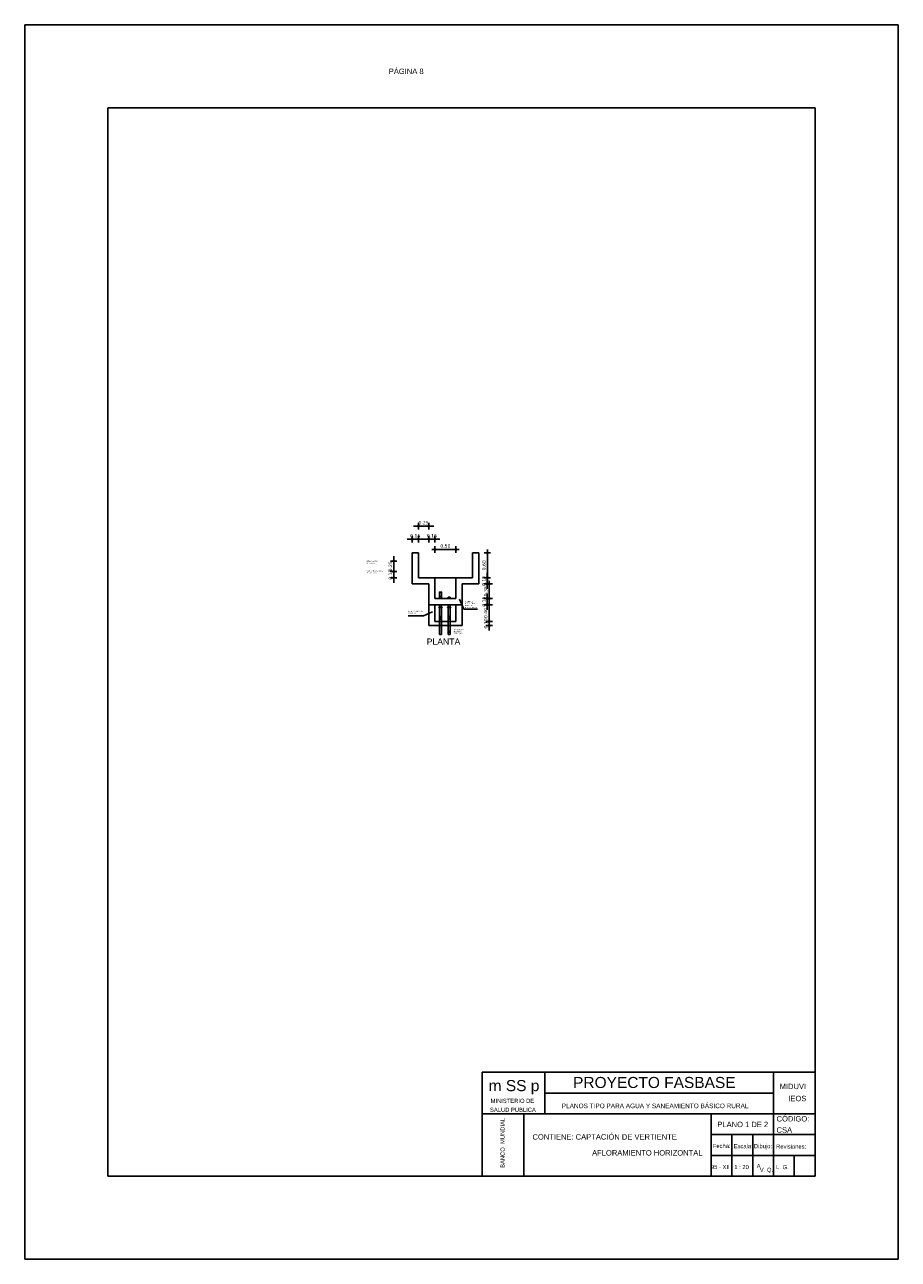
# Model space of a CAD drawing. Header units: metres. Extents: x 2029 to 4131, y 3282 to 4383.
# Tile 10 of 26: x 2209 to 2230, y 4353 to 4383. Entities that reach past the tile are written whole.
import ezdxf
from ezdxf.enums import TextEntityAlignment as Align

# ---------------------------------------------------------------- set-up
doc = ezdxf.new("R2010")
doc.units = ezdxf.units.M
for name, color, linetype in [('Cota', 7, 'Continuous'), ('Cotas', 7, 'Continuous'), ('Dibujo', 7, 'Continuous'), ('Plano', 1, 'Continuous'), ('Texto', 170, 'Continuous')]:
    doc.layers.add(name, color=color, linetype=linetype)
doc.styles.add('Annotative', font='arial.ttf')
doc.styles.get("Standard").update_dxf_attribs({"font": 'arial.ttf'})
doc.styles.add('verdana', font='verdana.ttf')
doc.dimstyles.new('ISO', dxfattribs={"dimtxt": 0.08, "dimasz": 0.06, "dimexe": 0.1, "dimexo": 0.1, "dimgap": 0.04, "dimtad": 1, "dimzin": 1, "dimdsep": 46, "dimtxsty": 'verdana', "dimblk1": 'PAB', "dimblk2": 'PAB', "dimsah": 1, "dimcen": 0, "dimse1": 1, "dimse2": 1, "dimclrd": 7, "dimclre": 8, "dimclrt": 7, "dimadec": 0, "dimazin": 0, "dimtfac": 1, "dimtix": 1, "dimtmove": 0, "dimatfit": 3, "dimldrblk": 'PAB', "dimfxl": 0.1, "dimtvp": 1, "dimtolj": 1, "dimtzin": 1, "dimarcsym": 0})

# ---------------------------------------------------------------- blocks, each defined once
blk = doc.blocks.new('PAB')
at = {"layer": 'Cotas'}
for p, q in [((-1.3, 0), (1.3, 0)), ((0, 1.3), (0, -1.3))]:
    blk.add_line(p, q, dxfattribs=at)
at = {"layer": 'Cotas', "const_width": 0.6}
blk.add_lwpolyline([(-0.3, 0, 1), (0.3, 0, 1)], format="xyb", close=True, dxfattribs=at)
blk = doc.blocks.new('*D1003')
at = {"layer": 'Cota', "color": 7, "lineweight": -2, "transparency": 16777216}
blk.add_line((2220.001, 4370.201), (2220.001, 4369.721), dxfattribs=at)
at = {"layer": 'Defpoints', "color": 0, "transparency": 16777216}
for p in [(2219.792, 4370.261), (2219.792, 4369.661), (2220.001, 4369.661)]:
    blk.add_point(p, dxfattribs=at)
at = {"layer": 'Cota', "color": 7, "lineweight": -2, "transparency": 16777216, "xscale": 0.06, "yscale": 0.06, "zscale": 0.06}
for p, rotation in [((2220.001, 4370.261), 90), ((2220.001, 4369.661), 270)]:
    blk.add_blockref('PAB', p, dxfattribs=dict(at, rotation=rotation))
at = {"layer": 'Cota', "color": 7, "transparency": 16777216, "insert": (2219.919, 4369.961), "char_height": 0.08, "attachment_point": 5, "rotation": 90, "style": 'verdana'}
blk.add_mtext('\\A1;0.60', dxfattribs=at)
blk = doc.blocks.new('*D1004')
at = {"layer": 'Cota', "color": 7, "lineweight": -2, "transparency": 16777216}
for p, q in [((2219.997, 4369.721), (2219.997, 4369.781)), ((2219.997, 4369.661), (2219.997, 4369.511)), ((2219.997, 4369.451), (2219.997, 4369.391))]:
    blk.add_line(p, q, dxfattribs=at)
at = {"layer": 'Defpoints', "color": 0, "transparency": 16777216}
for p in [(2219.792, 4369.661), (2219.792, 4369.511), (2219.997, 4369.511)]:
    blk.add_point(p, dxfattribs=at)
at = {"layer": 'Cota', "color": 7, "lineweight": -2, "transparency": 16777216, "xscale": 0.06, "yscale": 0.06, "zscale": 0.06}
for p, rotation in [((2219.997, 4369.661), 270), ((2219.997, 4369.511), 90)]:
    blk.add_blockref('PAB', p, dxfattribs=dict(at, rotation=rotation))
at = {"layer": 'Cota', "color": 7, "transparency": 16777216, "insert": (2219.915, 4369.586), "char_height": 0.08, "attachment_point": 5, "rotation": 90, "style": 'verdana'}
blk.add_mtext('\\A1;0.15', dxfattribs=at)
blk = doc.blocks.new('*D1005')
at = {"layer": 'Cota', "color": 7, "lineweight": -2, "transparency": 16777216}
blk.add_line((2220.043, 4369.451), (2220.043, 4369.221), dxfattribs=at)
at = {"layer": 'Defpoints', "color": 0, "transparency": 16777216}
for p in [(2219.792, 4369.511), (2219.792, 4369.161), (2220.043, 4369.161)]:
    blk.add_point(p, dxfattribs=at)
at = {"layer": 'Cota', "color": 7, "lineweight": -2, "transparency": 16777216, "xscale": 0.06, "yscale": 0.06, "zscale": 0.06}
for p, rotation in [((2220.043, 4369.511), 90), ((2220.043, 4369.161), 270)]:
    blk.add_blockref('PAB', p, dxfattribs=dict(at, rotation=rotation))
at = {"layer": 'Cota', "color": 7, "transparency": 16777216, "insert": (2219.961, 4369.336), "char_height": 0.08, "attachment_point": 5, "rotation": 90, "style": 'verdana'}
blk.add_mtext('\\A1;0.35', dxfattribs=at)
blk = doc.blocks.new('*D1006')
at = {"layer": 'Cota', "color": 7, "lineweight": -2, "transparency": 16777216}
for p, q in [((2219.997, 4369.221), (2219.997, 4369.281)), ((2219.997, 4369.161), (2219.997, 4369.011)), ((2219.997, 4368.951), (2219.997, 4368.891))]:
    blk.add_line(p, q, dxfattribs=at)
at = {"layer": 'Defpoints', "color": 0, "transparency": 16777216}
for p in [(2219.242, 4369.161), (2219.242, 4369.011), (2219.997, 4369.011)]:
    blk.add_point(p, dxfattribs=at)
at = {"layer": 'Cota', "color": 7, "lineweight": -2, "transparency": 16777216, "xscale": 0.06, "yscale": 0.06, "zscale": 0.06}
for p, rotation in [((2219.997, 4369.161), 270), ((2219.997, 4369.011), 90)]:
    blk.add_blockref('PAB', p, dxfattribs=dict(at, rotation=rotation))
at = {"layer": 'Cota', "color": 7, "transparency": 16777216, "insert": (2219.915, 4369.086), "char_height": 0.08, "attachment_point": 5, "rotation": 90, "style": 'verdana'}
blk.add_mtext('\\A1;0.15', dxfattribs=at)
blk = doc.blocks.new('*D1007')
at = {"layer": 'Cota', "color": 7, "lineweight": -2, "transparency": 16777216}
blk.add_line((2220.043, 4368.951), (2220.043, 4368.671), dxfattribs=at)
at = {"layer": 'Defpoints', "color": 0, "transparency": 16777216}
for p in [(2219.242, 4369.011), (2219.242, 4368.611), (2220.043, 4368.611)]:
    blk.add_point(p, dxfattribs=at)
at = {"layer": 'Cota', "color": 7, "lineweight": -2, "transparency": 16777216, "xscale": 0.06, "yscale": 0.06, "zscale": 0.06}
for p, rotation in [((2220.043, 4369.011), 90), ((2220.043, 4368.611), 270)]:
    blk.add_blockref('PAB', p, dxfattribs=dict(at, rotation=rotation))
at = {"layer": 'Cota', "color": 7, "transparency": 16777216, "insert": (2219.961, 4368.811), "char_height": 0.08, "attachment_point": 5, "rotation": 90, "style": 'verdana'}
blk.add_mtext('\\A1;0.40', dxfattribs=at)
blk = doc.blocks.new('*D1008')
at = {"layer": 'Cota', "color": 7, "lineweight": -2, "transparency": 16777216}
for p, q in [((2220.043, 4368.671), (2220.043, 4368.731)), ((2220.043, 4368.611), (2220.043, 4368.511)), ((2220.043, 4368.451), (2220.043, 4368.391))]:
    blk.add_line(p, q, dxfattribs=at)
at = {"layer": 'Defpoints', "color": 0, "transparency": 16777216}
for p in [(2219.242, 4368.611), (2219.392, 4368.511), (2220.043, 4368.511)]:
    blk.add_point(p, dxfattribs=at)
at = {"layer": 'Cota', "color": 7, "lineweight": -2, "transparency": 16777216, "xscale": 0.06, "yscale": 0.06, "zscale": 0.06}
for p, rotation in [((2220.043, 4368.611), 270), ((2220.043, 4368.511), 90)]:
    blk.add_blockref('PAB', p, dxfattribs=dict(at, rotation=rotation))
at = {"layer": 'Cota', "color": 7, "transparency": 16777216, "insert": (2219.961, 4368.561), "char_height": 0.08, "attachment_point": 5, "rotation": 90, "style": 'verdana'}
blk.add_mtext('\\A1;0.10', dxfattribs=at)
blk = doc.blocks.new('*D1009')
at = {"layer": 'Cota', "color": 7, "lineweight": -2, "transparency": 16777216}
for p, q in [((2217.75, 4370.121), (2217.75, 4370.181)), ((2217.75, 4369.811), (2217.75, 4370.061)), ((2217.75, 4369.751), (2217.75, 4369.691))]:
    blk.add_line(p, q, dxfattribs=at)
at = {"layer": 'Defpoints', "color": 0, "transparency": 16777216}
for p in [(2217.75, 4370.061), (2218.192, 4370.061), (2218.192, 4369.811)]:
    blk.add_point(p, dxfattribs=at)
at = {"layer": 'Cota', "color": 7, "lineweight": -2, "transparency": 16777216, "xscale": 0.06, "yscale": 0.06, "zscale": 0.06}
for p, rotation in [((2217.75, 4370.061), 270), ((2217.75, 4369.811), 90)]:
    blk.add_blockref('PAB', p, dxfattribs=dict(at, rotation=rotation))
at = {"layer": 'Cota', "color": 7, "transparency": 16777216, "insert": (2217.669, 4369.936), "char_height": 0.08, "attachment_point": 5, "rotation": 90, "style": 'verdana'}
blk.add_mtext('\\A1;0.25', dxfattribs=at)
blk = doc.blocks.new('*D1010')
at = {"layer": 'Cota', "color": 7, "lineweight": -2, "transparency": 16777216}
for p, q in [((2217.75, 4369.871), (2217.75, 4369.931)), ((2217.75, 4369.811), (2217.75, 4369.661)), ((2217.75, 4369.601), (2217.75, 4369.541))]:
    blk.add_line(p, q, dxfattribs=at)
at = {"layer": 'Defpoints', "color": 0, "transparency": 16777216}
for p in [(2218.192, 4369.811), (2217.75, 4369.661), (2218.192, 4369.661)]:
    blk.add_point(p, dxfattribs=at)
at = {"layer": 'Cota', "color": 7, "lineweight": -2, "transparency": 16777216, "xscale": 0.06, "yscale": 0.06, "zscale": 0.06}
for p, rotation in [((2217.75, 4369.811), 270), ((2217.75, 4369.661), 90)]:
    blk.add_blockref('PAB', p, dxfattribs=dict(at, rotation=rotation))
at = {"layer": 'Cota', "color": 7, "transparency": 16777216, "insert": (2217.669, 4369.736), "char_height": 0.08, "attachment_point": 5, "rotation": 90, "style": 'verdana'}
blk.add_mtext('\\A1;0.15', dxfattribs=at)
blk = doc.blocks.new('*D1011')
at = {"layer": 'Cota', "color": 7, "lineweight": -2, "transparency": 16777216}
for p, q in [((2218.132, 4370.589), (2218.072, 4370.589)), ((2218.192, 4370.589), (2218.342, 4370.589)), ((2218.402, 4370.589), (2218.462, 4370.589))]:
    blk.add_line(p, q, dxfattribs=at)
at = {"layer": 'Defpoints', "color": 0, "transparency": 16777216}
for p in [(2218.342, 4370.589), (2218.192, 4370.261), (2218.342, 4370.261)]:
    blk.add_point(p, dxfattribs=at)
at = {"layer": 'Cota', "color": 7, "lineweight": -2, "transparency": 16777216, "xscale": 0.06, "yscale": 0.06, "zscale": 0.06}
blk.add_blockref('PAB', (2218.192, 4370.589), dxfattribs=at)
at = {"layer": 'Cota', "color": 7, "lineweight": -2, "transparency": 16777216, "xscale": 0.06, "yscale": 0.06, "zscale": 0.06, "rotation": 180}
blk.add_blockref('PAB', (2218.342, 4370.589), dxfattribs=at)
at = {"layer": 'Cota', "color": 7, "transparency": 16777216, "insert": (2218.267, 4370.671), "char_height": 0.08, "attachment_point": 5, "style": 'verdana'}
blk.add_mtext('\\A1;0.15', dxfattribs=at)
blk = doc.blocks.new('*D1012')
at = {"layer": 'Cota', "color": 7, "lineweight": -2, "transparency": 16777216}
for p, q in [((2218.282, 4370.903), (2218.222, 4370.903)), ((2218.342, 4370.903), (2218.592, 4370.903)), ((2218.652, 4370.903), (2218.712, 4370.903))]:
    blk.add_line(p, q, dxfattribs=at)
at = {"layer": 'Defpoints', "color": 0, "transparency": 16777216}
for p in [(2218.592, 4370.903), (2218.342, 4369.511), (2218.592, 4369.511)]:
    blk.add_point(p, dxfattribs=at)
at = {"layer": 'Cota', "color": 7, "lineweight": -2, "transparency": 16777216, "xscale": 0.06, "yscale": 0.06, "zscale": 0.06}
blk.add_blockref('PAB', (2218.342, 4370.903), dxfattribs=at)
at = {"layer": 'Cota', "color": 7, "lineweight": -2, "transparency": 16777216, "xscale": 0.06, "yscale": 0.06, "zscale": 0.06, "rotation": 180}
blk.add_blockref('PAB', (2218.592, 4370.903), dxfattribs=at)
at = {"layer": 'Cota', "color": 7, "transparency": 16777216, "insert": (2218.467, 4370.985), "char_height": 0.08, "attachment_point": 5, "style": 'verdana'}
blk.add_mtext('\\A1;0.25', dxfattribs=at)
blk = doc.blocks.new('*D1013')
at = {"layer": 'Cota', "color": 7, "lineweight": -2, "transparency": 16777216}
for p, q in [((2218.532, 4370.589), (2218.472, 4370.589)), ((2218.592, 4370.589), (2218.742, 4370.589)), ((2218.802, 4370.589), (2218.862, 4370.589))]:
    blk.add_line(p, q, dxfattribs=at)
at = {"layer": 'Defpoints', "color": 0, "transparency": 16777216}
for p in [(2218.742, 4370.589), (2218.592, 4369.511), (2218.742, 4369.511)]:
    blk.add_point(p, dxfattribs=at)
at = {"layer": 'Cota', "color": 7, "lineweight": -2, "transparency": 16777216, "xscale": 0.06, "yscale": 0.06, "zscale": 0.06}
blk.add_blockref('PAB', (2218.592, 4370.589), dxfattribs=at)
at = {"layer": 'Cota', "color": 7, "lineweight": -2, "transparency": 16777216, "xscale": 0.06, "yscale": 0.06, "zscale": 0.06, "rotation": 180}
blk.add_blockref('PAB', (2218.742, 4370.589), dxfattribs=at)
at = {"layer": 'Cota', "color": 7, "transparency": 16777216, "insert": (2218.667, 4370.671), "char_height": 0.08, "attachment_point": 5, "style": 'verdana'}
blk.add_mtext('\\A1;0.15', dxfattribs=at)
blk = doc.blocks.new('*D1014')
at = {"layer": 'Cota', "color": 7, "lineweight": -2, "transparency": 16777216}
blk.add_line((2218.802, 4370.342), (2219.182, 4370.342), dxfattribs=at)
at = {"layer": 'Defpoints', "color": 0, "transparency": 16777216}
for p in [(2219.242, 4370.342), (2218.742, 4369.661), (2219.242, 4369.661)]:
    blk.add_point(p, dxfattribs=at)
at = {"layer": 'Cota', "color": 7, "lineweight": -2, "transparency": 16777216, "xscale": 0.06, "yscale": 0.06, "zscale": 0.06, "rotation": 180}
blk.add_blockref('PAB', (2218.742, 4370.342), dxfattribs=at)
at = {"layer": 'Cota', "color": 7, "lineweight": -2, "transparency": 16777216, "xscale": 0.06, "yscale": 0.06, "zscale": 0.06}
blk.add_blockref('PAB', (2219.242, 4370.342), dxfattribs=at)
at = {"layer": 'Cota', "color": 7, "transparency": 16777216, "insert": (2218.992, 4370.424), "char_height": 0.08, "attachment_point": 5, "style": 'verdana'}
blk.add_mtext('\\A1;0.50', dxfattribs=at)

msp = doc.modelspace()

# ---------------------------------------------------------------- linework, layer by layer
at = {"layer": 'Dibujo', "color": 0, "linetype": 'ByBlock'}
for p, q in [((2208.879, 4382.965), (2229.879, 4382.965)), ((2208.879, 4353.265), (2208.879, 4382.965)), ((2208.879, 4382.965), (2211.879, 4382.965)), ((2208.879, 4382.965), (2211.379, 4382.965)), ((2229.879, 4382.965), (2229.879, 4353.265)), ((2210.879, 4380.965), (2210.879, 4355.265)), ((2227.879, 4380.965), (2210.879, 4380.965)), ((2227.879, 4380.965), (2227.879, 4355.265)), ((2219.879, 4357.765), (2219.879, 4355.265)), ((2227.879, 4357.765), (2219.879, 4357.765)), ((2221.379, 4357.765), (2221.379, 4356.765)), ((2226.879, 4355.265), (2226.879, 4357.765)), ((2226.879, 4357.265), (2221.379, 4357.265)), ((2227.879, 4356.765), (2219.879, 4356.765)), ((2220.879, 4356.765), (2220.879, 4355.265)), ((2220.879, 4355.265), (2220.879, 4356.765)), ((2225.379, 4355.265), (2225.379, 4356.765)), ((2227.879, 4356.265), (2225.379, 4356.265)), ((2225.879, 4355.265), (2225.879, 4356.265)), ((2226.379, 4355.265), (2226.379, 4356.265)), ((2227.879, 4355.765), (2225.379, 4355.765)), ((2227.379, 4355.265), (2227.379, 4355.765)), ((2227.879, 4355.265), (2210.879, 4355.265)), ((2229.879, 4353.265), (2208.879, 4353.265))]:
    msp.add_line(p, q, dxfattribs=at)
at = {"layer": 'Plano'}
for p, q in [((2218.192, 4370.061), (2218.192, 4370.261)), ((2218.192, 4370.261), (2218.342, 4370.261)), ((2218.192, 4369.811), (2218.192, 4370.061)), ((2218.342, 4370.261), (2218.342, 4369.661)), ((2219.642, 4370.261), (2219.642, 4369.661)), ((2219.642, 4370.261), (2219.792, 4370.261)), ((2219.792, 4370.261), (2219.792, 4369.661)), ((2218.192, 4369.661), (2218.192, 4369.811)), ((2218.192, 4369.511), (2218.192, 4369.661)), ((2218.342, 4369.511), (2218.192, 4369.511)), ((2218.342, 4369.661), (2219.642, 4369.661)), ((2218.592, 4369.511), (2218.342, 4369.511)), ((2218.592, 4369.661), (2218.742, 4369.661)), ((2218.592, 4369.011), (2218.592, 4369.511)), ((2218.742, 4369.661), (2218.742, 4369.511)), ((2218.742, 4369.511), (2218.742, 4369.161)), ((2219.242, 4369.161), (2219.242, 4369.661)), ((2219.642, 4369.511), (2219.392, 4369.511)), ((2219.392, 4369.511), (2219.392, 4369.161)), ((2219.792, 4369.511), (2219.642, 4369.511)), ((2219.792, 4369.661), (2219.792, 4369.511)), ((2218.849, 4369.212), (2218.901, 4369.212)), ((2218.849, 4369.212), (2218.854, 4369.212)), ((2218.854, 4369.212), (2218.854, 4369.161)), ((2218.901, 4369.212), (2218.896, 4369.212)), ((2218.896, 4369.212), (2218.896, 4369.161)), ((2219.061, 4369.161), (2219.061, 4369.192)), ((2219.061, 4369.192), (2219.103, 4369.192)), ((2219.103, 4369.192), (2219.103, 4369.161)), ((2218.742, 4369.011), (2218.592, 4369.011)), ((2218.592, 4368.511), (2218.592, 4369.011)), ((2218.742, 4369.161), (2219.242, 4369.161)), ((2219.242, 4369.011), (2218.742, 4369.011)), ((2218.742, 4369.011), (2218.742, 4368.611)), ((2218.845, 4368.951), (2218.836, 4368.951)), ((2218.854, 4368.955), (2218.845, 4368.955)), ((2218.854, 4369.011), (2218.854, 4368.955)), ((2218.854, 4368.955), (2218.896, 4368.955)), ((2218.854, 4368.943), (2218.854, 4368.868)), ((2218.896, 4368.955), (2218.896, 4369.011)), ((2218.896, 4368.955), (2218.905, 4368.955)), ((2218.896, 4368.868), (2218.896, 4368.943)), ((2218.905, 4368.951), (2218.914, 4368.951)), ((2219.052, 4368.951), (2219.043, 4368.951)), ((2219.061, 4368.955), (2219.052, 4368.955)), ((2219.061, 4369.011), (2219.061, 4368.955)), ((2219.061, 4368.955), (2219.103, 4368.955)), ((2219.061, 4368.943), (2219.061, 4368.728)), ((2219.103, 4368.955), (2219.103, 4369.011)), ((2219.103, 4368.955), (2219.112, 4368.955)), ((2219.103, 4368.728), (2219.103, 4368.943)), ((2219.112, 4368.951), (2219.121, 4368.951)), ((2219.392, 4369.011), (2219.242, 4369.011)), ((2219.242, 4368.611), (2219.242, 4369.011)), ((2219.392, 4369.161), (2219.392, 4369.011)), ((2219.392, 4369.011), (2219.392, 4368.611)), ((2218.742, 4368.611), (2219.242, 4368.611)), ((2218.848, 4368.728), (2218.854, 4368.728)), ((2218.854, 4368.868), (2218.854, 4368.728)), ((2218.854, 4368.728), (2218.896, 4368.728)), ((2218.854, 4368.728), (2218.896, 4368.728)), ((2218.854, 4368.728), (2218.896, 4368.728)), ((2218.854, 4368.728), (2218.896, 4368.728)), ((2218.854, 4368.668), (2218.854, 4368.293)), ((2218.896, 4368.728), (2218.896, 4368.868)), ((2218.896, 4368.728), (2218.902, 4368.728)), ((2218.896, 4368.668), (2218.896, 4368.293)), ((2219.103, 4368.728), (2219.061, 4368.728)), ((2219.062, 4368.668), (2219.062, 4368.376)), ((2219.103, 4368.668), (2219.103, 4368.376)), ((2219.392, 4368.611), (2219.392, 4368.511)), ((2219.392, 4368.511), (2218.592, 4368.511)), ((2218.896, 4368.293), (2218.854, 4368.293)), ((2219.062, 4368.376), (2219.056, 4368.376)), ((2219.103, 4368.376), (2219.062, 4368.376)), ((2219.062, 4368.354), (2219.062, 4368.293)), ((2219.062, 4368.293), (2219.103, 4368.293)), ((2219.103, 4368.376), (2219.109, 4368.376)), ((2219.103, 4368.293), (2219.103, 4368.354))]:
    msp.add_line(p, q, dxfattribs=at)
for points in [[(2218.901, 4369.661), (2218.849, 4369.661)], [(2218.849, 4369.212), (2218.849, 4369.315), (2218.901, 4369.315), (2218.901, 4369.212)]]:
    msp.add_lwpolyline(points, dxfattribs=at)
for points in [[(2218.836, 4368.951), (2218.914, 4368.951), (2218.914, 4368.947), (2218.836, 4368.947)], [(2218.845, 4368.955), (2218.905, 4368.955), (2218.905, 4368.951), (2218.845, 4368.951)], [(2218.845, 4368.947), (2218.905, 4368.947), (2218.905, 4368.943), (2218.845, 4368.943)], [(2219.043, 4368.951), (2219.121, 4368.951), (2219.121, 4368.947), (2219.043, 4368.947)], [(2219.052, 4368.955), (2219.112, 4368.955), (2219.112, 4368.951), (2219.052, 4368.951)], [(2219.052, 4368.947), (2219.112, 4368.947), (2219.112, 4368.943), (2219.052, 4368.943)], [(2218.848, 4368.728), (2218.902, 4368.728), (2218.902, 4368.714), (2218.848, 4368.714)], [(2218.848, 4368.728), (2218.902, 4368.728), (2218.902, 4368.714), (2218.848, 4368.714)], [(2218.848, 4368.728), (2218.902, 4368.728), (2218.902, 4368.714), (2218.848, 4368.714)], [(2218.848, 4368.728), (2218.902, 4368.728), (2218.902, 4368.714), (2218.848, 4368.714)], [(2218.848, 4368.682), (2218.902, 4368.682), (2218.902, 4368.668), (2218.848, 4368.668)], [(2218.848, 4368.682), (2218.902, 4368.682), (2218.902, 4368.668), (2218.848, 4368.668)], [(2218.848, 4368.682), (2218.902, 4368.682), (2218.902, 4368.668), (2218.848, 4368.668)], [(2218.848, 4368.682), (2218.902, 4368.682), (2218.902, 4368.668), (2218.848, 4368.668)], [(2218.854, 4368.714), (2218.896, 4368.714), (2218.896, 4368.682), (2218.854, 4368.682)], [(2218.854, 4368.714), (2218.896, 4368.714), (2218.896, 4368.682), (2218.854, 4368.682)], [(2218.854, 4368.714), (2218.896, 4368.714), (2218.896, 4368.682), (2218.854, 4368.682)], [(2218.854, 4368.714), (2218.896, 4368.714), (2218.896, 4368.682), (2218.854, 4368.682)], [(2219.055, 4368.728), (2219.109, 4368.728), (2219.109, 4368.714), (2219.055, 4368.714)], [(2219.055, 4368.728), (2219.109, 4368.728), (2219.109, 4368.714), (2219.055, 4368.714)], [(2219.055, 4368.728), (2219.109, 4368.728), (2219.109, 4368.714), (2219.055, 4368.714)], [(2219.055, 4368.728), (2219.109, 4368.728), (2219.109, 4368.714), (2219.055, 4368.714)], [(2219.055, 4368.682), (2219.109, 4368.682), (2219.109, 4368.668), (2219.055, 4368.668)], [(2219.055, 4368.682), (2219.109, 4368.682), (2219.109, 4368.668), (2219.055, 4368.668)], [(2219.055, 4368.682), (2219.109, 4368.682), (2219.109, 4368.668), (2219.055, 4368.668)], [(2219.055, 4368.682), (2219.109, 4368.682), (2219.109, 4368.668), (2219.055, 4368.668)], [(2219.061, 4368.714), (2219.103, 4368.714), (2219.103, 4368.682), (2219.061, 4368.682)], [(2219.061, 4368.714), (2219.103, 4368.714), (2219.103, 4368.682), (2219.061, 4368.682)], [(2219.061, 4368.714), (2219.103, 4368.714), (2219.103, 4368.682), (2219.061, 4368.682)], [(2219.061, 4368.714), (2219.103, 4368.714), (2219.103, 4368.682), (2219.061, 4368.682)], [(2219.056, 4368.376), (2219.109, 4368.376), (2219.109, 4368.376), (2219.056, 4368.376)], [(2219.056, 4368.376), (2219.109, 4368.376), (2219.109, 4368.368), (2219.056, 4368.368)]]:
    msp.add_lwpolyline(points, close=True, dxfattribs=at)
msp.add_arc((2219.082, 4368.372), 0.0268, 188.7618, 351.2382, dxfattribs=at)
at = {"layer": 'Texto'}
for p, q in [((2219.435, 4368.906), (2219.33, 4369.145)), ((2219.766, 4368.906), (2219.435, 4368.906)), ((2218.096, 4368.745), (2218.467, 4368.745)), ((2218.467, 4368.745), (2218.679, 4368.838))]:
    msp.add_line(p, q, dxfattribs=at)

# ---------------------------------------------------------------- texts
at = {"layer": 'Dibujo', "color": 0, "linetype": 'ByBlock'}
for s, height, p in [('PROYECTO FASBASE', 0.26624, (2222.062, 4357.386)), ('m SS p', 0.2662, (2220.032, 4357.311)), ('PLANOS TIPO PARA AGUA Y SANEAMIENTO BÁSICO RURAL', 0.11076, (2221.79, 4356.901))]:
    msp.add_text(s, height=height, dxfattribs=at).set_placement(p)
at = {"layer": 'Dibujo', "color": 0, "linetype": 'ByBlock', "style": 'Annotative'}
for s, p in [('MIDUVI', (2227.028, 4357.36)), ('IEOS', (2227.236, 4357.069)), ('CÓDIGO:', (2226.954, 4356.581)), ('PLANO 1 DE 2', (2225.53, 4356.445)), ('CSA', (2226.953, 4356.311)), ('CONTIENE: CAPTACIÓN DE VERTIENTE', (2221.085, 4356.145))]:
    msp.add_text(s, height=0.13, dxfattribs=at).set_placement(p)
at = {"layer": 'Dibujo', "color": 0, "linetype": 'ByBlock'}
for s, p in [('MINISTERIO DE', (2220.603, 4357.028)), ('SALUD PÚBLICA', (2220.615, 4356.812)), ('Fecha:', (2225.634, 4355.943)), ('Escala:', (2226.151, 4355.938)), ('Dibujo:', (2226.627, 4355.938)), ('Revisiones:', (2227.304, 4355.927)), ('95 - XII', (2225.601, 4355.436)), ('1 : 20', (2226.113, 4355.434)), ('A', (2226.522, 4355.461)), ('L. G. ', (2227.113, 4355.434)), ('V. Q.', (2226.71, 4355.368))]:
    msp.add_text(s, height=0.1, dxfattribs=at).set_placement(p, align=Align.CENTER)
msp.add_text('BANCO  MUNDIAL', height=0.1, rotation=90, dxfattribs=at).set_placement((2220.416, 4356.067), align=Align.CENTER)
at = {"layer": 'Dibujo', "color": 0, "linetype": 'ByBlock', "char_height": 0.13, "attachment_point": 1}
for s, insert, width in [('PÁGINA 8', (2217.631, 4381.909), 2.90393), (' AFLORAMIENTO HORIZONTAL', (2222.469, 4355.892), 2.96653)]:
    msp.add_mtext(s, dxfattribs=dict(at, insert=insert, width=width))
at = {"layer": 'Texto'}
for s, height, p in [('GRAVILLA DE ', 0.02834, (2217.1, 4370.042)), ('30 A 40 mm', 0.0283, (2217.1, 4369.997)), ('40 a 100 mm', 0.02834, (2217.101, 4369.765)), ('CANTO RODADO DE', 0.02834, (2217.101, 4369.811)), ('MAMPOSTERIA DE ', 0.02834, (2218.099, 4368.841)), ('H. SIMPLE', 0.0283, (2219.464, 4369.071)), ('H° CICLOPIO', 0.02834, (2219.464, 4369.026)), ('PERMITE', 0.0283, (2219.464, 4368.98)), ('FILTRACIONES', 0.02834, (2219.464, 4368.931)), ('LADRILLO', 0.0283, (2218.099, 4368.796)), ('DESBORDE Y', 0.0283, (2219.187, 4368.395)), ('DESAGUE', 0.0283, (2219.187, 4368.35)), ('DIAM: 75mm', 0.0283, (2219.187, 4368.304)), ('PLANTA', 0.1487, (2218.542, 4368.051))]:
    msp.add_text(s, height=height, dxfattribs=at).set_placement(p)

# ---------------------------------------------------------------- dimensions: what is measured, and where the dimension line sits
at = {"layer": 'Cota'}
for base, p1, p2, picture, middle in [((2218.592, 4370.903), (2218.342, 4369.511), (2218.592, 4369.511), '*D1012', (2218.467, 4370.985)), ((2218.342, 4370.589), (2218.192, 4370.261), (2218.342, 4370.261), '*D1011', (2218.267, 4370.671)), ((2218.742, 4370.589), (2218.592, 4369.511), (2218.742, 4369.511), '*D1013', (2218.667, 4370.671)), ((2219.242, 4370.342), (2218.742, 4369.661), (2219.242, 4369.661), '*D1014', (2218.992, 4370.424))]:
    dim = msp.add_linear_dim(base=base, p1=p1, p2=p2, dimstyle='ISO', dxfattribs=at)
    dim.commit()
    dim.dimension.update_dxf_attribs({"geometry": picture, "text_midpoint": middle})
for base, p1, p2, picture, middle in [((2217.75, 4370.061), (2218.192, 4369.811), (2218.192, 4370.061), '*D1009', (2217.669, 4369.936)), ((2220.001, 4369.661), (2219.792, 4370.261), (2219.792, 4369.661), '*D1003', (2219.919, 4369.961)), ((2217.75, 4369.661), (2218.192, 4369.811), (2218.192, 4369.661), '*D1010', (2217.669, 4369.736)), ((2219.997, 4369.511), (2219.792, 4369.661), (2219.792, 4369.511), '*D1004', (2219.915, 4369.586)), ((2220.043, 4369.161), (2219.792, 4369.511), (2219.792, 4369.161), '*D1005', (2219.961, 4369.336)), ((2219.997, 4369.011), (2219.242, 4369.161), (2219.242, 4369.011), '*D1006', (2219.915, 4369.086)), ((2220.043, 4368.611), (2219.242, 4369.011), (2219.242, 4368.611), '*D1007', (2219.961, 4368.811)), ((2220.043, 4368.511), (2219.242, 4368.611), (2219.392, 4368.511), '*D1008', (2219.961, 4368.561))]:
    dim = msp.add_linear_dim(base=base, p1=p1, p2=p2, angle=90, dimstyle='ISO', dxfattribs=at)
    dim.commit()
    dim.dimension.update_dxf_attribs({"geometry": picture, "text_midpoint": middle})

doc.saveas('drawing.dxf')
